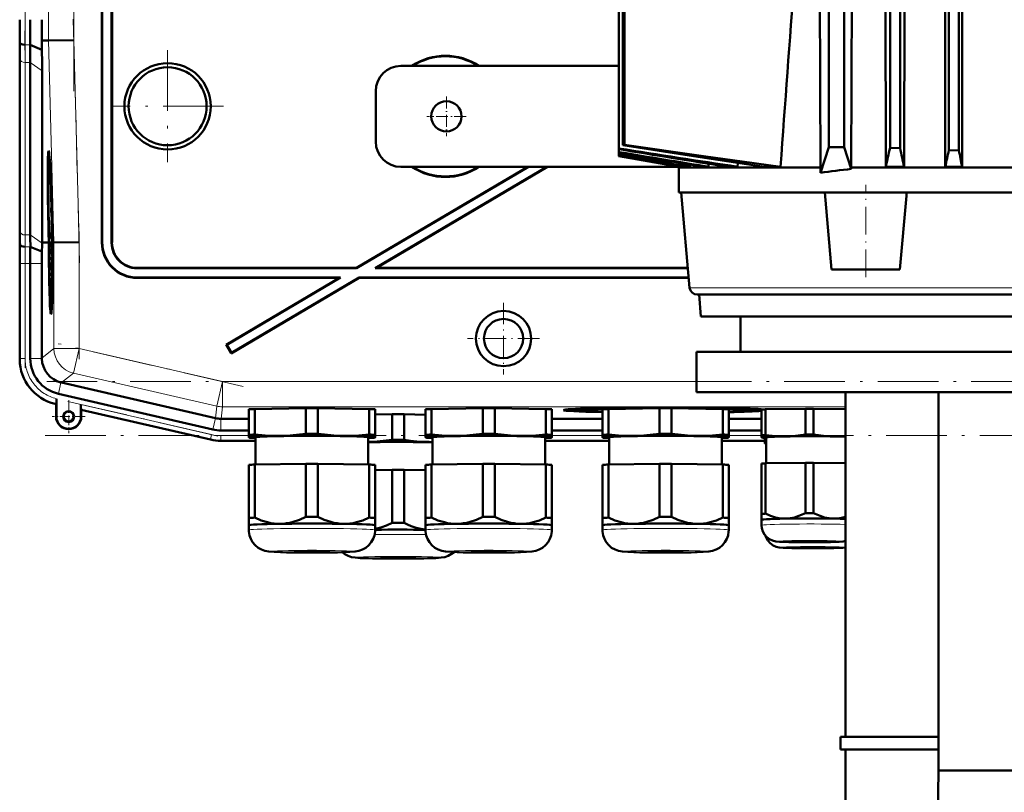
# Model space of a CAD drawing. Extents: x -1358 to 1757, y -1537 to 622.
# Tile 90 of 93: x 1187 to 1382, y 189 to 342. Entities that reach past the tile are written whole.
import ezdxf

# ---------------------------------------------------------------- set-up
doc = ezdxf.new("R2010")
doc.units = 0
doc.linetypes.add('DASHDOT', pattern=[18.5, 12, -3, 0.5, -3])

msp = doc.modelspace()

# ---------------------------------------------------------------- linework, layer by layer
at = {"color": 7, "lineweight": 50}
for p, q in [((1347.65, 549.97), (1347.65, 316.97)), ((1306.85, 548.06), (1306.85, 317.34)), ((1307.2, 548.06), (1307.2, 317.46)), ((1361.74, 548.88), (1361.74, 316.75)), ((1371.37, 548.96), (1371.37, 316.36)), ((1373.37, 548.97), (1373.37, 316.29)), ((1350.65, 545.6), (1350.65, 316.97)), ((1359.74, 545.01), (1359.74, 316.84)), ((1370.65, 536.64), (1370.65, 326.1)), ((1374.05, 536.64), (1374.05, 326.1)), ((1203.73, 298.07), (1203.73, 387.07)), ((1203.8, 298.14), (1203.8, 387.14)), ((1205.66, 387.14), (1205.66, 298)), ((1205.73, 387.07), (1205.73, 298.07)), ((1306.03, 352.47), (1306.03, 316.73)), ((1345.82, 350.47), (1345.96, 312.97)), ((1352.07, 312.97), (1352.2, 350.47)), ((1358.81, 350.47), (1358.89, 313.09)), ((1362.6, 350.47), (1362.53, 313.09)), ((1187.49, 337.64), (1187.45, 338.07)), ((1191.86, 336.27), (1189.51, 337.24)), ((1191.83, 338.07), (1193.17, 338.09)), ((1191.86, 336.27), (1191.83, 338.07)), ((1198.17, 338.15), (1193.17, 338.09)), ((1187.48, 301), (1187.48, 335.14)), ((1187.48, 301), (1187.48, 335.14)), ((1189.54, 299.58), (1189.54, 333.73)), ((1191.89, 298.07), (1191.89, 332.07)), ((1306.03, 333.07), (1262.93, 333.07)), ((1257.93, 318.07), (1257.93, 328.07)), ((1370.65, 326.1), (1370.67, 313.09)), ((1374.05, 326.1), (1374.02, 313.09)), ((1306.03, 316.73), (1306.03, 316.59)), ((1306.03, 316.59), (1306.03, 316.01)), ((1306.03, 316.01), (1306.03, 315.9)), ((1306.03, 315.9), (1306.03, 315.51)), ((1306.85, 317.34), (1307.2, 317.46)), ((1345.96, 311.89), (1347.65, 316.97)), ((1347.65, 316.97), (1350.65, 316.97)), ((1352.07, 312.67), (1350.65, 316.97)), ((1361.74, 316.75), (1359.74, 316.84)), ((1371.37, 316.36), (1373.37, 316.29)), ((1193.21, 314.43), (1193.41, 314.49)), ((1306.03, 315.51), (1306.03, 315.44)), ((1306.03, 315.44), (1306.03, 315.24)), ((1306.03, 315.44), (1319.45, 313.09)), ((1306.03, 315.24), (1318.26, 313.09)), ((1306.03, 315.24), (1306.03, 315.22)), ((1306.03, 315.22), (1306.04, 315.22)), ((1306.04, 315.22), (1306.03, 315.22)), ((1306.03, 315.22), (1306.03, 315.22)), ((1306.03, 315.22), (1306.03, 315.22)), ((1306.03, 315.22), (1306.03, 315.21)), ((1306.03, 315.21), (1318.04, 313.09)), ((1329.63, 313.85), (1329.58, 313.09)), ((1288.03, 313.07), (1254.12, 293.07)), ((1288.17, 313.07), (1254.14, 293)), ((1291.83, 313.07), (1257.8, 293)), ((1291.97, 313.07), (1258.06, 293.07)), ((1262.93, 313.07), (1317.93, 313.07)), ((1317.94, 313.11), (1317.93, 312.97)), ((1328.15, 312.97), (1317.93, 312.97)), ((1317.93, 307.97), (1317.93, 312.97)), ((1318.04, 313.09), (1318.26, 313.09)), ((1318.27, 313.3), (1318.26, 313.09)), ((1319.45, 313.09), (1320.13, 313.09)), ((1320.16, 313.5), (1320.13, 313.09)), ((1322.56, 313.09), (1323.81, 313.09)), ((1323.84, 313.68), (1323.81, 313.09)), ((1327.55, 313.09), (1328.16, 313.09)), ((1345.96, 312.97), (1328.15, 312.97)), ((1328.16, 313.09), (1329.58, 313.09)), ((1334.81, 313.09), (1338.08, 313.09)), ((1345.96, 311.89), (1345.96, 312.97)), ((1352.07, 312.97), (1450.79, 312.97)), ((1352.07, 312.67), (1352.07, 312.97)), ((1358.89, 313.09), (1362.53, 313.09)), ((1370.67, 313.09), (1374.02, 313.09)), ((1328.15, 307.97), (1317.93, 307.97)), ((1320.07, 289.14), (1318.42, 307.97)), ((1346.82, 307.97), (1328.15, 307.97)), ((1348.15, 292.77), (1346.82, 307.97)), ((1346.82, 307.97), (1363.01, 307.97)), ((1362.98, 307.34), (1363.03, 307.97)), ((1439.85, 307.97), (1363.01, 307.97)), ((1193.69, 306.98), (1193.7, 306.14)), ((1193.7, 306.14), (1193.73, 306.14)), ((1193.71, 306.19), (1193.72, 306.39)), ((1193.71, 306.19), (1193.73, 306.19)), ((1361.7, 292.77), (1362.98, 307.34)), ((1193.73, 304.49), (1193.76, 304.49)), ((1193.75, 303.77), (1193.73, 304.49)), ((1193.77, 305.02), (1193.76, 305.36)), ((1193.76, 304.53), (1193.77, 304.21)), ((1193.77, 305.16), (1193.77, 305.02)), ((1193.77, 304.21), (1193.78, 304.26)), ((1193.77, 304.21), (1193.81, 304.21)), ((1193.78, 304.33), (1193.81, 304.33)), ((1193.78, 304.26), (1193.78, 304.33)), ((1193.78, 304.26), (1193.81, 304.26)), ((1193.83, 303.04), (1193.74, 301.95)), ((1193.74, 301.54), (1193.83, 302.63)), ((1193.75, 303.77), (1193.8, 303.77)), ((1193.75, 303.27), (1193.75, 303.77)), ((1193.75, 303.27), (1193.83, 303.27)), ((1193.79, 303.82), (1193.8, 303.32)), ((1193.8, 303.32), (1193.83, 303.32)), ((1193.83, 303.04), (1193.83, 303.27)), ((1193.83, 303.04), (1193.84, 303.04)), ((1193.83, 302.63), (1193.83, 303.04)), ((1193.83, 302.63), (1193.85, 302.63)), ((1193.74, 301.95), (1193.74, 301.54)), ((1193.74, 301.54), (1193.89, 301.54)), ((1193.78, 301.3), (1193.89, 301.3)), ((1193.82, 300.17), (1193.84, 300.17)), ((1193.83, 301.3), (1193.83, 301.54)), ((1193.83, 301.1), (1193.84, 299.68)), ((1193.84, 301.1), (1193.83, 301.1)), ((1193.84, 301.1), (1193.9, 301.1)), ((1193.86, 299.27), (1193.84, 301.1)), ((1194, 300.57), (1193.96, 300.57)), ((1193.96, 300.57), (1194, 300.57)), ((1193.22, 298.09), (1193.17, 300.06)), ((1193.21, 300.06), (1193.27, 298.09)), ((1193.31, 298.09), (1193.26, 300.06)), ((1193.76, 300.03), (1193.81, 300.03)), ((1193.79, 299.32), (1193.76, 300.03)), ((1193.77, 298.28), (1193.79, 295.76)), ((1193.78, 298.28), (1193.77, 298.28)), ((1193.78, 298.28), (1193.97, 298.28)), ((1193.8, 296.4), (1193.78, 298.28)), ((1193.79, 299.32), (1193.81, 299.32)), ((1193.79, 298.83), (1193.79, 299.32)), ((1193.79, 298.83), (1193.96, 298.83)), ((1193.81, 299.37), (1193.81, 298.88)), ((1193.81, 298.88), (1193.86, 299.27)), ((1193.81, 298.88), (1193.96, 298.88)), ((1193.84, 299.68), (1193.82, 299.48)), ((1193.84, 298.23), (1193.97, 298.24)), ((1193.86, 299.27), (1193.95, 299.27)), ((1193.93, 300.06), (1193.97, 298.1)), ((1193.98, 299.55), (1194.03, 299.55)), ((1194.03, 299.55), (1193.98, 299.55)), ((1194.02, 298.1), (1193.98, 299.55)), ((1194.03, 299.55), (1194.06, 298.1)), ((1187.54, 297.64), (1187.5, 298.07)), ((1191.85, 296.29), (1189.56, 297.24)), ((1192.85, 298.08), (1191.89, 298.07)), ((1191.89, 297.93), (1191.89, 298.07)), ((1193.22, 298.08), (1192.85, 298.08)), ((1193.27, 298.09), (1193.31, 298.09)), ((1193.82, 296.7), (1193.87, 296.71)), ((1193.86, 296.31), (1193.86, 295.81)), ((1193.88, 297.05), (1193.97, 297.05)), ((1193.97, 298.1), (1194.02, 298.1)), ((1194.22, 298.1), (1194.06, 298.1)), ((1199.22, 298.17), (1194.22, 298.1)), ((1193.79, 295.76), (1193.96, 295.77)), ((1193.8, 295.82), (1193.86, 295.82)), ((1193.8, 295.22), (1193.8, 294.68)), ((1193.9, 295.22), (1193.8, 295.22)), ((1193.8, 294.68), (1193.89, 294.68)), ((1193.89, 294.68), (1193.81, 293.65)), ((1193.84, 293.56), (1193.9, 294.41)), ((1193.86, 295.81), (1193.96, 295.81)), ((1193.9, 295.22), (1193.95, 295.22)), ((1193.9, 294.41), (1193.9, 295.22)), ((1193.9, 294.41), (1193.94, 294.41)), ((1187.48, 274.93), (1187.48, 293.93)), ((1189.54, 275.13), (1189.54, 293.93)), ((1191.84, 275.22), (1191.84, 293.93)), ((1193.81, 293.65), (1193.81, 293.08)), ((1193.81, 293.08), (1193.91, 292.09)), ((1193.83, 293.37), (1193.84, 293.56)), ((1193.83, 293.37), (1193.93, 293.37)), ((1193.84, 293.2), (1193.83, 293.37)), ((1193.91, 292.44), (1193.84, 293.2)), ((1254.14, 293), (1210.66, 293)), ((1254.12, 293.07), (1210.73, 293.07)), ((1254.14, 293), (1254.12, 293.07)), ((1257.8, 293), (1258.06, 293.07)), ((1319.73, 293), (1257.8, 293)), ((1319.73, 293.07), (1258.06, 293.07)), ((1361.7, 292.77), (1348.15, 292.77)), ((1193.82, 292.06), (1193.83, 291.52)), ((1193.91, 292.06), (1193.82, 292.06)), ((1193.83, 291.52), (1193.89, 291.52)), ((1210.72, 291.07), (1250.73, 291.07)), ((1210.79, 291.14), (1250.98, 291.14)), ((1250.73, 291.07), (1228.33, 277.86)), ((1250.98, 291.14), (1228.43, 277.84)), ((1254.66, 291.07), (1229.35, 276.14)), ((1254.65, 291.14), (1229.37, 276.24)), ((1250.73, 291.07), (1250.98, 291.14)), ((1254.65, 291.14), (1319.9, 291.14)), ((1254.66, 291.07), (1254.65, 291.14)), ((1254.66, 291.07), (1319.9, 291.07)), ((1321.68, 287.77), (1321.57, 287.77)), ((1321.68, 287.77), (1481.29, 287.77)), ((1322.3, 283.47), (1321.93, 287.77)), ((1193.64, 285.64), (1193.83, 285.59)), ((1331.99, 283.47), (1322.3, 283.47)), ((1330.14, 283.47), (1472.74, 283.47)), ((1330.14, 276.47), (1330.14, 283.47)), ((1480.55, 283.47), (1331.99, 283.47)), ((1228.43, 277.84), (1228.33, 277.86)), ((1228.33, 277.86), (1229.35, 276.14)), ((1228.43, 277.84), (1229.37, 276.24)), ((1191.84, 275.22), (1191.84, 275.13)), ((1229.37, 276.24), (1229.35, 276.14)), ((1321.44, 276.47), (1481.44, 276.47)), ((1321.44, 268.47), (1321.44, 276.47)), ((1195.63, 270.37), (1195.71, 270.35)), ((1195.71, 270.35), (1226.19, 263.31)), ((1194.72, 267.16), (1194.71, 266.78)), ((1194.72, 263.62), (1194.72, 267.16)), ((1225.68, 261.07), (1195.11, 268.12)), ((1321.44, 268.47), (1481.44, 268.47)), ((1350.93, 200.22), (1350.93, 268.47)), ((1369.36, 193.57), (1369.36, 268.47)), ((1194.65, 266.12), (1194.45, 266.16)), ((1194.68, 266.14), (1194.65, 266.12)), ((1194.65, 263.62), (1194.65, 266.12)), ((1194.71, 266.78), (1194.71, 266.46)), ((1199.58, 266.04), (1199.58, 263.62)), ((1234, 265.11), (1244.12, 265.27)), ((1234, 260.06), (1234, 265.11)), ((1244.12, 260.22), (1244.12, 265.27)), ((1246.5, 265.27), (1256.62, 265.11)), ((1246.5, 260.22), (1246.5, 265.27)), ((1256.62, 260.06), (1256.62, 265.11)), ((1269, 265.11), (1279.12, 265.27)), ((1269, 260.06), (1269, 265.11)), ((1279.12, 260.22), (1279.12, 265.27)), ((1281.5, 265.27), (1291.62, 265.11)), ((1281.5, 260.22), (1281.5, 265.27)), ((1291.62, 260.06), (1291.62, 265.11)), ((1297.19, 264.9), (1297.13, 265.14)), ((1304, 265.11), (1314.12, 265.27)), ((1304, 260.06), (1304, 265.11)), ((1306.12, 265.15), (1306.12, 265.26)), ((1314.12, 260.22), (1314.12, 265.27)), ((1314.81, 265.38), (1314.81, 265.43)), ((1314.81, 265.43), (1314.81, 265.38)), ((1315.81, 265.43), (1315.81, 265.38)), ((1315.81, 265.38), (1315.81, 265.43)), ((1316.5, 265.27), (1326.62, 265.11)), ((1316.5, 260.22), (1316.5, 265.27)), ((1324.5, 265.26), (1324.5, 265.15)), ((1326.62, 260.06), (1326.62, 265.11)), ((1333.43, 264.9), (1333.49, 265.14)), ((1335.09, 265.06), (1343.03, 265.18)), ((1343.03, 260.07), (1343.03, 265.18)), ((1344.59, 265.18), (1350.93, 265.09)), ((1344.59, 260.07), (1344.59, 265.18)), ((1199.65, 264.96), (1199.61, 265.01)), ((1225.22, 259.06), (1199.65, 264.96)), ((1199.65, 264.96), (1199.65, 263.62)), ((1227.3, 263.18), (1227.31, 263.18)), ((1227.31, 263.18), (1232.81, 263.18)), ((1232.81, 260.01), (1232.81, 265.06)), ((1257.81, 260.01), (1257.81, 265.06)), ((1257.81, 264.02), (1261.17, 264.07)), ((1261.17, 259.02), (1261.17, 264.07)), ((1263.54, 264.07), (1267.81, 264)), ((1263.54, 259.02), (1263.54, 264.07)), ((1267.81, 260.01), (1267.81, 265.06)), ((1292.81, 260.01), (1292.81, 265.06)), ((1292.81, 263.18), (1302.81, 263.18)), ((1302.81, 260.01), (1302.81, 265.06)), ((1327.81, 260.01), (1327.81, 265.06)), ((1327.81, 263.18), (1334.31, 263.18)), ((1334.31, 259.91), (1334.31, 265.03)), ((1335.09, 259.95), (1335.09, 265.06)), ((1227.3, 260.88), (1232.81, 260.88)), ((1232.81, 260.01), (1232.81, 259.51)), ((1232.81, 259.51), (1232.81, 259.49)), ((1232.87, 259.48), (1232.81, 259.49)), ((1234.16, 254.12), (1234.16, 259.51)), ((1256.46, 259.51), (1256.46, 254.12)), ((1257.75, 259.48), (1257.81, 259.49)), ((1257.81, 259.51), (1257.81, 260.01)), ((1257.81, 259.49), (1257.81, 259.51)), ((1267.81, 260.01), (1267.81, 259.51)), ((1267.81, 259.51), (1267.81, 259.49)), ((1267.87, 259.48), (1267.81, 259.49)), ((1269.16, 254.12), (1269.16, 259.51)), ((1291.46, 259.51), (1291.46, 254.12)), ((1292.75, 259.48), (1292.81, 259.49)), ((1292.81, 260.88), (1302.81, 260.88)), ((1292.81, 259.51), (1292.81, 260.01)), ((1292.81, 259.49), (1292.81, 259.51)), ((1302.81, 260.01), (1302.81, 259.51)), ((1302.81, 259.51), (1302.81, 259.49)), ((1302.87, 259.48), (1302.81, 259.49)), ((1304.16, 254.12), (1304.16, 259.51)), ((1326.46, 259.51), (1326.46, 254.12)), ((1327.75, 259.48), (1327.81, 259.49)), ((1327.81, 260.88), (1334.31, 260.88)), ((1327.81, 259.51), (1327.81, 260.01)), ((1327.81, 259.49), (1327.81, 259.51)), ((1334.31, 259.91), (1334.31, 259.51)), ((1334.31, 259.51), (1334.31, 259.5)), ((1334.36, 259.48), (1334.31, 259.5)), ((1334.98, 258.71), (1334.98, 259.42)), ((1335.21, 259.51), (1335.21, 254.37)), ((1234.16, 258.82), (1227.3, 258.82)), ((1227.3, 258.82), (1234.16, 258.82)), ((1291.46, 258.82), (1304.16, 258.82)), ((1291.46, 258.82), (1304.16, 258.82)), ((1326.46, 258.82), (1334.98, 258.82)), ((1326.46, 258.82), (1334.98, 258.82)), ((1334.98, 258.71), (1334.98, 258.31)), ((1334.98, 258.31), (1334.98, 258.3)), ((1335.03, 258.28), (1334.98, 258.3)), ((1232.81, 254.06), (1232.81, 243.56)), ((1234, 254.12), (1244.12, 254.27)), ((1234, 254.12), (1234, 243.61)), ((1244.12, 254.27), (1244.12, 243.77)), ((1246.5, 254.27), (1256.62, 254.12)), ((1246.5, 254.27), (1246.5, 243.77)), ((1256.62, 254.12), (1256.62, 243.61)), ((1257.81, 254.06), (1257.81, 243.56)), ((1267.81, 254.06), (1267.81, 243.56)), ((1269, 254.12), (1279.12, 254.27)), ((1269, 254.12), (1269, 243.61)), ((1279.12, 254.27), (1279.12, 243.77)), ((1281.5, 254.27), (1291.62, 254.12)), ((1281.5, 254.27), (1281.5, 243.77)), ((1291.62, 254.12), (1291.62, 243.61)), ((1292.81, 254.06), (1292.81, 243.56)), ((1302.81, 254.06), (1302.81, 243.56)), ((1304, 254.12), (1314.12, 254.27)), ((1304, 254.12), (1304, 243.61)), ((1314.12, 254.27), (1314.12, 243.77)), ((1316.5, 254.27), (1326.62, 254.12)), ((1316.5, 254.27), (1316.5, 243.77)), ((1326.62, 254.12), (1326.62, 243.61)), ((1327.81, 254.06), (1327.81, 243.56)), ((1334.31, 254.33), (1334.31, 244.37)), ((1335.09, 254.37), (1343.03, 254.49)), ((1335.09, 254.37), (1335.09, 244.41)), ((1343.03, 254.49), (1343.03, 244.53)), ((1344.59, 254.49), (1350.93, 254.39)), ((1344.59, 254.49), (1344.59, 244.53)), ((1257.81, 253.02), (1261.17, 253.07)), ((1261.17, 253.07), (1261.17, 242.57)), ((1263.54, 253.07), (1267.81, 253.01)), ((1263.54, 253.07), (1263.54, 242.57)), ((1334.31, 244.37), (1334.31, 243.2)), ((1232.81, 243.56), (1232.81, 242.11)), ((1232.81, 241.15), (1232.81, 242.11)), ((1257.81, 242.11), (1257.81, 243.56)), ((1257.81, 242.11), (1257.81, 241.15)), ((1257.81, 242.1), (1257.81, 242.11)), ((1257.81, 242.1), (1257.81, 242.1)), ((1267.81, 243.56), (1267.81, 242.11)), ((1267.81, 241.15), (1267.81, 242.11)), ((1292.81, 242.11), (1292.81, 243.56)), ((1292.81, 242.11), (1292.81, 241.15)), ((1292.81, 242.1), (1292.81, 242.11)), ((1292.81, 242.1), (1292.81, 242.1)), ((1302.81, 243.56), (1302.81, 242.11)), ((1302.81, 241.15), (1302.81, 242.11)), ((1327.81, 242.11), (1327.81, 243.56)), ((1327.81, 242.11), (1327.81, 241.15)), ((1327.81, 242.1), (1327.81, 242.11)), ((1327.81, 242.1), (1327.81, 242.1)), ((1334.31, 243.2), (1334.31, 242.11)), ((1349.93, 200.22), (1369.36, 200.22)), ((1349.93, 197.72), (1349.93, 200.22)), ((1369.36, 197.72), (1349.93, 197.72)), ((1350.93, 166.68), (1350.93, 197.72)), ((1368.68, 152.13), (1369.36, 193.57)), ((1433.49, 193.57), (1369.36, 193.57))]:
    msp.add_line(p, q, dxfattribs=at)
at = {"color": 7, "linetype": 'DASHDOT', "lineweight": 18}
for p, q in [((1198.17, 448.05), (1198.17, 328.09)), ((1188.51, 333.04), (1188.51, 443.1)), ((1198.06, 342.3), (1199.32, 294.08)), ((1216.73, 336.17), (1216.73, 313.97)), ((1227.83, 325.07), (1205.63, 325.07)), ((1199.22, 300.27), (1199.22, 275)), ((1188.51, 273.25), (1188.51, 295.81)), ((1231.7, 269.61), (1195.1, 278.06)), ((1609.82, 270.56), (1192.83, 270.56)), ((1196.97, 266.64), (1228.27, 259.41)), ((1192.49, 259.86), (1610.17, 259.86))]:
    msp.add_line(p, q, dxfattribs=at)
at = {"color": 7, "lineweight": 18}
for p, q in [((1193.17, 438.05), (1193.17, 338.09)), ((1198.17, 338.15), (1198.17, 437.99)), ((1189.51, 337.24), (1188.49, 337.24)), ((1193.17, 338.09), (1194.22, 298.1)), ((1199.22, 298.17), (1198.17, 338.15)), ((1187.51, 334.41), (1187.51, 300.27)), ((1189.54, 333.73), (1188.51, 333.73)), ((1188.51, 299.58), (1188.51, 333.73)), ((1191.89, 332.07), (1189.54, 333.73)), ((1189.54, 299.58), (1188.51, 299.58)), ((1191.89, 297.93), (1189.54, 299.58)), ((1187.5, 298.07), (1187.45, 298.07)), ((1189.56, 297.24), (1188.53, 297.24)), ((1194.22, 298.1), (1194.22, 277.11)), ((1199.22, 277.11), (1199.22, 298.17)), ((1203.73, 298.07), (1203.8, 298.14)), ((1205.73, 298.07), (1205.66, 298)), ((1187.51, 293.93), (1187.48, 293.93)), ((1188.51, 293.93), (1187.51, 293.93)), ((1187.51, 275.13), (1187.51, 293.93)), ((1188.51, 293.93), (1189.54, 293.93)), ((1188.51, 275.13), (1188.51, 293.93)), ((1191.84, 293.93), (1189.54, 293.93)), ((1210.66, 293), (1210.73, 293.07)), ((1210.72, 291.07), (1210.79, 291.14)), ((1320.19, 289.14), (1320.07, 289.14)), ((1330.03, 289.14), (1320.19, 289.14)), ((1482.79, 289.14), (1330.03, 289.14)), ((1194.22, 277.11), (1191.84, 275.22)), ((1194.22, 277.11), (1199.22, 277.11)), ((1199.22, 277.11), (1198.09, 272.24)), ((1227.58, 270.56), (1199.22, 277.11)), ((1187.51, 275.13), (1187.48, 275.13)), ((1187.51, 275.13), (1188.51, 275.13)), ((1191.84, 275.13), (1189.54, 275.13)), ((1195.71, 270.35), (1198.09, 272.24)), ((1226.46, 265.69), (1198.09, 272.24)), ((1195.63, 270.37), (1195.11, 268.12)), ((1227.58, 270.56), (1226.46, 265.69)), ((1227.58, 270.56), (1227.58, 265.56)), ((1227.58, 270.56), (1321.44, 270.56)), ((1194.65, 266.15), (1194.65, 266.12)), ((1194.68, 266.14), (1194.65, 266.15)), ((1225.45, 260.07), (1199.58, 266.04)), ((1226.46, 265.69), (1226.19, 263.31)), ((1227.31, 263.18), (1227.58, 265.56)), ((1350.93, 265.56), (1227.58, 265.56)), ((1194.72, 263.62), (1194.65, 263.62)), ((1199.58, 263.62), (1199.65, 263.62)), ((1199.61, 265.01), (1225.23, 259.09)), ((1226.2, 263.31), (1225.68, 261.07)), ((1227.3, 263.18), (1227.3, 260.88)), ((1225.23, 259.09), (1225.45, 260.07)), ((1227.3, 259.86), (1232.81, 259.86)), ((1227.3, 258.86), (1227.3, 259.86)), ((1292.81, 259.86), (1302.81, 259.86)), ((1327.81, 259.86), (1334.31, 259.86)), ((1225.23, 259.09), (1225.22, 259.06)), ((1227.3, 258.86), (1234.16, 258.86)), ((1227.3, 258.86), (1227.3, 258.82)), ((1291.46, 258.86), (1304.16, 258.86)), ((1326.46, 258.86), (1334.98, 258.86))]:
    msp.add_line(p, q, dxfattribs=at)
at = {"color": 7, "linetype": 'DASHDOT', "lineweight": 18, "ltscale": 0.195001}
for p, q in [((1271.93, 326.97), (1271.93, 319.17)), ((1275.83, 323.07), (1268.03, 323.07))]:
    msp.add_line(p, q, dxfattribs=at)
at = {"color": 7, "linetype": 'DASHDOT', "lineweight": 18, "ltscale": 0.456}
msp.add_line((1354.93, 291.25), (1354.93, 309.49), dxfattribs=at)
at = {"color": 7, "linetype": 'DASHDOT', "lineweight": 18, "ltscale": 0.355368}
msp.add_line((1283.24, 286.18), (1283.24, 271.96), dxfattribs=at)
at = {"color": 7, "linetype": 'DASHDOT', "lineweight": 18, "ltscale": 0.355365}
msp.add_line((1290.35, 279.07), (1276.13, 279.07), dxfattribs=at)
at = {"color": 7, "linetype": 'DASHDOT', "lineweight": 18, "ltscale": 0.1625}
for p, q in [((1197.15, 266.87), (1197.15, 260.37)), ((1200.4, 263.62), (1193.9, 263.62))]:
    msp.add_line(p, q, dxfattribs=at)
at = {"color": 7, "lineweight": 50}
for points in [[(1306.85, 317.34), (1320.87, 315.17), (1334.81, 313.09)], [(1307.2, 317.46), (1322.79, 315.18), (1330.46, 314.11), (1338.08, 313.09)], [(1193.73, 305.74), (1193.73, 305.69), (1193.72, 305.53), (1193.71, 304.47)], [(1193.71, 304.47), (1193.74, 303.42), (1193.75, 303.27)], [(1193.75, 305.63), (1193.74, 305.72), (1193.73, 305.74)], [(1193.73, 304.49), (1193.73, 305.18), (1193.73, 305.23), (1193.74, 305.25)], [(1193.74, 305.25), (1193.74, 305.23), (1193.76, 305), (1193.76, 304.53)], [(1193.78, 301.3), (1193.76, 301.18), (1193.76, 301)], [(1193.76, 300.03), (1193.77, 300.69), (1193.78, 300.8)], [(1193.82, 300.17), (1193.79, 301.2), (1193.78, 301.27), (1193.78, 301.3)], [(1193.78, 300.8), (1193.79, 300.7), (1193.81, 300.03)], [(1193.75, 300.02), (1193.78, 298.97), (1193.79, 298.83)], [(1193.84, 298.23), (1193.83, 298.06), (1193.81, 297.17)], [(1193.88, 297.05), (1193.86, 298.02), (1193.85, 298.19), (1193.84, 298.23)], [(1193.82, 296.7), (1193.84, 297.66), (1193.84, 297.72), (1193.85, 297.74)], [(1193.85, 297.74), (1193.86, 297.62), (1193.87, 297.04)], [(1193.86, 295.81), (1193.88, 296.32), (1193.88, 297.05)], [(1193.87, 297.04), (1193.87, 296.37), (1193.86, 296.32), (1193.86, 296.31)], [(1194.71, 266.46), (1194.69, 266.16), (1194.68, 266.15), (1194.68, 266.14)], [(1239.06, 259.79), (1237.88, 259.79), (1236.7, 259.83), (1235.36, 259.93), (1234, 260.06)], [(1244.12, 260.22), (1242.84, 260.05), (1241.58, 259.92), (1240.32, 259.83), (1239.06, 259.79)], [(1251.56, 259.79), (1250.3, 259.83), (1249.05, 259.92), (1247.78, 260.05), (1246.5, 260.22)], [(1256.62, 260.06), (1255.26, 259.93), (1253.92, 259.83), (1252.74, 259.79), (1251.56, 259.79)], [(1274.06, 259.79), (1272.88, 259.79), (1271.7, 259.83), (1270.36, 259.93), (1269, 260.06)], [(1279.12, 260.22), (1277.84, 260.05), (1276.58, 259.92), (1275.32, 259.83), (1274.06, 259.79)], [(1286.56, 259.79), (1285.3, 259.83), (1284.05, 259.92), (1282.78, 260.05), (1281.5, 260.22)], [(1291.62, 260.06), (1290.26, 259.93), (1288.92, 259.83), (1287.74, 259.79), (1286.56, 259.79)], [(1309.06, 259.79), (1307.88, 259.79), (1306.7, 259.83), (1305.36, 259.93), (1304, 260.06)], [(1314.12, 260.22), (1312.84, 260.05), (1311.58, 259.92), (1310.32, 259.83), (1309.06, 259.79)], [(1321.56, 259.79), (1320.3, 259.83), (1319.05, 259.92), (1317.78, 260.05), (1316.5, 260.22)], [(1326.62, 260.06), (1325.26, 259.93), (1323.92, 259.83), (1322.74, 259.79), (1321.56, 259.79)], [(1339.06, 259.72), (1337.09, 259.77), (1335.09, 259.95)], [(1343.03, 260.07), (1341.03, 259.83), (1339.06, 259.72)], [(1348.56, 259.72), (1346.59, 259.83), (1344.59, 260.07)], [(1268.61, 258.59), (1267.35, 258.63), (1266.09, 258.72), (1264.83, 258.85), (1263.54, 259.02)], [(1244.12, 243.77), (1242.87, 243.2), (1241.61, 242.77), (1240.96, 242.61), (1240.3, 242.49), (1239.68, 242.42), (1239.06, 242.39)], [(1251.56, 242.39), (1250.94, 242.42), (1250.32, 242.49), (1249.67, 242.61), (1249.02, 242.77), (1247.76, 243.2), (1246.5, 243.77)], [(1279.12, 243.77), (1277.87, 243.2), (1276.61, 242.77), (1275.96, 242.61), (1275.3, 242.49), (1274.68, 242.42), (1274.06, 242.39)], [(1286.56, 242.39), (1285.94, 242.42), (1285.32, 242.49), (1284.67, 242.61), (1284.02, 242.77), (1282.76, 243.2), (1281.5, 243.77)], [(1314.12, 243.77), (1312.87, 243.2), (1311.61, 242.77), (1310.96, 242.61), (1310.3, 242.49), (1309.68, 242.42), (1309.06, 242.39)], [(1321.56, 242.39), (1320.94, 242.42), (1320.32, 242.49), (1319.67, 242.61), (1319.02, 242.77), (1317.76, 243.2), (1316.5, 243.77)], [(1339.06, 243.42), (1338.06, 243.47), (1337.06, 243.66), (1336.08, 243.98), (1335.09, 244.41)], [(1343.03, 244.53), (1342.38, 244.21), (1341.72, 243.94), (1340.84, 243.66), (1339.95, 243.49), (1339.06, 243.42)], [(1348.56, 243.42), (1347.67, 243.49), (1346.78, 243.66), (1345.9, 243.94), (1345.25, 244.21), (1344.59, 244.53)], [(1350.93, 243.77), (1350.14, 243.57), (1349.36, 243.45), (1348.56, 243.42)], [(1239.06, 242.39), (1238.44, 242.4), (1237.81, 242.45), (1237.16, 242.55), (1236.52, 242.69), (1235.26, 243.08), (1234, 243.61)], [(1256.62, 243.61), (1255.37, 243.08), (1254.11, 242.69), (1253.46, 242.55), (1252.81, 242.45), (1252.19, 242.4), (1251.56, 242.39)], [(1261.17, 242.57), (1260.05, 242.05), (1258.93, 241.65), (1257.81, 241.37)], [(1267.81, 241.24), (1266.86, 241.38), (1265.91, 241.61), (1264.96, 241.93), (1264.25, 242.23), (1263.54, 242.57)], [(1274.06, 242.39), (1273.44, 242.4), (1272.81, 242.45), (1272.16, 242.55), (1271.52, 242.69), (1270.26, 243.08), (1269, 243.61)], [(1291.62, 243.61), (1290.37, 243.08), (1289.11, 242.69), (1288.46, 242.55), (1287.81, 242.45), (1287.19, 242.4), (1286.56, 242.39)], [(1309.06, 242.39), (1308.44, 242.4), (1307.81, 242.45), (1307.16, 242.55), (1306.52, 242.69), (1305.26, 243.08), (1304, 243.61)], [(1326.62, 243.61), (1325.37, 243.08), (1324.11, 242.69), (1323.46, 242.55), (1322.81, 242.45), (1322.19, 242.4), (1321.56, 242.39)], [(1343.81, 238.75), (1339.68, 238.79), (1337.89, 238.85), (1337.12, 238.92), (1336.51, 239.07), (1335.89, 239.35), (1335.33, 239.77), (1334.88, 240.29), (1334.55, 240.89), (1334.36, 241.55), (1334.31, 242.11)], [(1245.31, 236.7), (1240.24, 236.74), (1237.84, 236.82), (1236.76, 236.9), (1236, 237.04), (1235.31, 237.28), (1234.64, 237.66), (1234.06, 238.15), (1233.57, 238.73), (1233.19, 239.39), (1232.94, 240.1), (1232.82, 240.85), (1232.81, 241.15)], [(1245.31, 236.7), (1250.39, 236.74), (1252.78, 236.82), (1253.86, 236.9), (1254.62, 237.04), (1255.32, 237.28), (1255.98, 237.66), (1256.56, 238.15), (1257.05, 238.73), (1257.43, 239.39), (1257.68, 240.1), (1257.8, 240.85), (1257.81, 241.15)], [(1280.31, 236.7), (1275.24, 236.74), (1272.84, 236.82), (1271.76, 236.9), (1271, 237.04), (1270.31, 237.28), (1269.64, 237.66), (1269.06, 238.15), (1268.57, 238.73), (1268.19, 239.39), (1267.94, 240.1), (1267.82, 240.85), (1267.81, 241.15)], [(1280.31, 236.7), (1285.39, 236.74), (1287.78, 236.82), (1288.86, 236.9), (1289.62, 237.04), (1290.32, 237.28), (1290.98, 237.66), (1291.56, 238.15), (1292.05, 238.73), (1292.43, 239.39), (1292.68, 240.1), (1292.8, 240.85), (1292.81, 241.15)], [(1315.31, 236.7), (1310.24, 236.74), (1307.84, 236.82), (1306.76, 236.9), (1306, 237.04), (1305.31, 237.28), (1304.64, 237.66), (1304.06, 238.15), (1303.57, 238.73), (1303.19, 239.39), (1302.94, 240.1), (1302.82, 240.85), (1302.81, 241.15)], [(1315.31, 236.7), (1320.39, 236.74), (1322.78, 236.82), (1323.86, 236.9), (1324.62, 237.04), (1325.32, 237.28), (1325.98, 237.66), (1326.56, 238.15), (1327.05, 238.73), (1327.43, 239.39), (1327.68, 240.1), (1327.8, 240.85), (1327.81, 241.15)], [(1344.48, 237.55), (1340.33, 237.59), (1338.59, 237.65), (1337.81, 237.72), (1337.23, 237.85), (1336.59, 238.13), (1336.03, 238.54), (1335.57, 239.06), (1335.23, 239.66), (1335.12, 239.99)], [(1343.81, 238.75), (1347.95, 238.79), (1349.69, 238.85), (1350.47, 238.92), (1350.93, 239.01)], [(1262.36, 235.5), (1257.27, 235.54), (1254.88, 235.62), (1253.87, 235.69), (1253.13, 235.82), (1252.45, 236.04), (1251.79, 236.4), (1251.3, 236.76)], [(1262.36, 235.5), (1267.45, 235.54), (1269.85, 235.62), (1270.86, 235.69), (1271.61, 235.82), (1272.29, 236.05), (1272.96, 236.42), (1273.45, 236.79)], [(1344.48, 237.55), (1348.64, 237.59), (1350.38, 237.65), (1350.93, 237.69)]]:
    msp.add_lwpolyline(points, dxfattribs=at)
for centre, radius in [((1216.73, 325.07), 8.54), ((1216.73, 325.07), 7.72), ((1271.93, 323.07), 3), ((1283.24, 279.07), 5.47), ((1283.24, 279.07), 3.88), ((1197.15, 263.62), 1.07), ((1197.15, 263.62), 1)]:
    msp.add_circle(centre, radius, dxfattribs=at)
for centre, radius, start, end in [((25251.1, -1419.37), 23975.7, 175.766681, 175.856239), ((840.4, 342.12), 347.08, 359.3309, 0.0147), ((769.47, 342.11), 420.07, 359.3362, 0.0142), ((665.93, 342.17), 525.91, 359.5531, 0.0043), ((980.12, 334.89), 207.36, 0.0695, 0.8788), ((939.03, 333.43), 250.51, 0.0685, 0.8723), ((890.5, 331.71), 301.39, 0.0679, 0.8668), ((1271.73, 323.07), 12, 56.4427, 123.5573), ((1271.73, 323.07), 11.9, 57.2111, 122.7889), ((1262.93, 328.07), 5, 90, 180), ((1262.93, 318.07), 5, 180, 270), ((1675.27, 2628.74), 2341.31, 260.92611, 261.50933), ((1890.43, 3846.85), 3578.31, 260.60052, 260.94966), ((1966.68, 4283.74), 4022.36, 260.54664, 260.80326), ((2548.52, 7580.22), 7369.81, 260.293998, 260.424366), ((1106.83, 371.98), 258.85, 346.8507, 347.701), ((1810.12, 411.16), 458.21, 191.8912, 192.3585), ((841.74, 427.11), 541.09, 347.8351, 348.1887), ((2444.07, 534.54), 1092.72, 191.52108, 191.69231), ((1193.27, 314.37), 0.0805, 131.3824, 175.1607), ((2840.15, 9235.88), 9051.33, 260.241781, 260.33237), ((1271.73, 323.07), 12, 236.4427, 303.5573), ((1271.73, 323.07), 11.9, 237.2111, 302.7889), ((1381.25, 60.2), 254.15, 96.5938, 97.9814), ((1193.58, 306.18), 0.129, 340.7839, 4.1342), ((1220.76, 304.61), 26.99, 179.3878, 180.6002), ((1190.93, 304.05), 2.88, 355.3642, 0.8659), ((1188.86, 303.71), 4.95, 355.5549, 0.5649), ((980.26, 301.25), 207.22, 359.1215, 359.9313), ((1400.13, 301.25), 212.65, 180.0672, 180.8563), ((1224.32, 300.42), 30.57, 178.907, 180.7397), ((1160.45, 299.86), 33.37, 359.353, 0.5324), ((1358.84, 299.78), 169.29, 180.0674, 180.8603), ((1175.85, 299.77), 17.96, 358.714, 0.8172), ((839.89, 294.02), 347.59, 359.9857, 0.6685), ((1544.81, 294.01), 357.33, 179.3489, 180.0131), ((1473.94, 293.99), 284.4, 179.3457, 180.0134), ((1392.23, 293.98), 200.39, 179.3393, 180.0144), ((1306.66, 294.94), 114.81, 178.509, 179.3265), ((1135.54, 297.66), 58.27, 358.7578, 359.5115), ((1171.88, 296.74), 21.94, 357.5981, 359.9187), ((1210.72, 298.06), 6.99, 179.9842, 270.0158), ((1210.79, 298.13), 6.99, 179.9842, 270.0158), ((1210.65, 298), 5, 179.9843, 270.0157), ((1210.72, 298.07), 5, 179.9843, 270.0157), ((1193.67, 295.81), 0.129, 340.7839, 4.1342), ((1321.57, 289.27), 1.5, 185, 270), ((1196.47, 274.92), 8.99, 179.9916, 257.0084), ((1196.73, 275.13), 7.18, 179.9917, 257.0084), ((1196.84, 275.22), 5, 181.055, 255.9535), ((1197.15, 263.62), 2.5, 180, 360), ((1197.15, 263.62), 2.43, 180, 360), ((1227.3, 268.07), 7.19, 257.0007, 269.9996), ((1348.96, 287.33), 27.61, 269.1804, 274.0976), ((1227.3, 268.07), 9.25, 257.0008, 269.9996), ((1227.3, 268.07), 9.25, 257.0007, 269.9996), ((1255.35, 297.71), 39.13, 271.6211, 278.5521), ((1269.14, 293.62), 35.03, 269.1343, 270.0373)]:
    msp.add_arc(centre, radius, start, end, dxfattribs=at)
at = {"color": 7, "lineweight": 18}
for centre, radius, start, end in [((803.91, 342.11), 383.61, 359.3319, 0.0146), ((769.71, 342.11), 418.8, 359.3343, 0.0144), ((958.42, 334.13), 229.1, 0.0694, 0.8776), ((938.6, 333.43), 249.92, 0.0689, 0.8746), ((1378.43, 300.49), 190.91, 180.0672, 180.8551), ((1358.5, 299.78), 169.99, 180.0672, 180.857), ((1508.34, 294), 320.83, 179.3498, 180.013), ((1474.14, 293.99), 285.63, 179.3484, 180.0131), ((1196.73, 275.13), 9.21, 179.995, 257.0049), ((1196.69, 275.12), 8.17, 179.9533, 198.521), ((1196.66, 275.09), 8.13, 198.374, 217.9741), ((1196.68, 275.08), 8.15, 217.7959, 237.3863), ((1196.71, 275.1), 8.18, 237.2765, 255.8645), ((1227.58, 270.56), 5, 257, 270), ((1227.3, 268.05), 8.2, 256.9878, 270.0122), ((1227.3, 268.07), 9.21, 257.0008, 269.9996)]:
    msp.add_arc(centre, radius, start, end, dxfattribs=at)
at = {"color": 7, "lineweight": 50}
for centre, major_axis, ratio, start_param, end_param in [((1188.49, 337.66), (1, 0), 0.414255, 3.173659, 4.709544), ((1193.59, 300.08), (-0.42, 16.16), 0.026173, 6.280576, 7.855052), ((1193.59, 300.08), (-0.42, 16.16), 0.026173, 4.741634, 6.280576), ((1193.59, 299.99), (0.38, -14.44), 0.026173, 3.226889, 4.707021), ((1193.59, 299.99), (0.38, -14.44), 0.026173, 1.609988, 3.148207), ((1193.59, 300.08), (-0.33, 12.78), 0.026173, 6.282843, 7.855052), ((1193.59, 300.08), (-0.33, 12.78), 0.026173, 4.710405, 6.280451), ((1194.11, 300.06), (0.09, -10.11), 0.026177, 4.834336, 4.888689), ((1188.53, 297.66), (1, 0), 0.414215, 3.173659, 4.709549), ((1193.63, 300.06), (0.14, -16.16), 0.026177, 4.834429, 4.834737), ((1193.64, 300.05), (0, -16.16), 0.026176, 4.834208, 6.285691), ((1193.64, 300.09), (0, 14.46), 0.026176, 1.709834, 3.133726), ((1193.64, 300.05), (0, -12.78), 0.026176, 4.866384, 6.285706), ((1193.64, 300.05), (0, -12.78), 0.026176, 0.00252, 1.417487), ((1193.64, 300.09), (0, 14.46), 0.026176, 3.133726, 4.574036), ((1193.64, 300.05), (0, -16.16), 0.026176, 0.002506, 1.449971), ((1194.11, 300.06), (0.09, -10.11), 0.026177, 5.150868, 5.21111), ((1199.61, 266.03), (0, -1.03), 0.034024, 4.704525, 6.240414), ((1245.31, 264.91), (13.8, 0), 0.026177, 2.531934, 2.704054), ((1245.31, 264.91), (13.8, 0), 0.026177, 1.484737, 1.656856), ((1245.31, 264.91), (13.8, 0), 0.026177, 0.437539, 0.609658), ((1280.31, 264.91), (13.8, 0), 0.026177, 2.531934, 2.704054), ((1280.31, 264.91), (13.8, 0), 0.026177, 1.484737, 1.656856), ((1280.31, 264.91), (13.8, 0), 0.026177, 0.437539, 0.609658), ((1315.31, 264.91), (-20.18, 0), 0.026177, 4.73717, 6.280911), ((1315.31, 264.91), (-18.12, 0), 0.026177, 4.739988, 6.290255), ((1315.31, 264.91), (-16.2, 0), 0.026177, 4.712389, 6.280893), ((1315.31, 264.91), (13.8, 0), 0.026177, 2.531934, 2.704054), ((1315.31, 264.91), (13.8, 0), 0.026177, 1.484737, 1.656856), ((1315.31, 264.91), (-16.2, 0), 0.026177, 3.143885, 4.712389), ((1315.31, 264.91), (-20.18, 0), 0.026177, 3.412889, 4.687608), ((1315.31, 264.91), (-18.12, 0), 0.026177, 3.134523, 4.68479), ((1315.31, 264.91), (13.8, 0), 0.026177, 0.437539, 0.609658), ((1343.81, 264.91), (10.55, 0), 0.026177, 1.497136, 1.644457), ((1227.31, 268.18), (4.97, -0.57), 0.999653, 4.598982, 4.823231), ((1262.36, 263.71), (13.8, 0), 0.026177, 1.484737, 1.656856), ((1315.31, 264.91), (-20.18, 0), 0.026177, 6.280911, 7.185931), ((1315.31, 264.91), (-18.12, 0), 0.026177, 0.00707, 0.809447), ((1315.31, 264.91), (-16.2, 0), 0.026177, 6.280893, 6.972835), ((1315.31, 264.91), (-16.2, 0), 0.026177, 2.451943, 3.143885), ((1315.31, 264.91), (-18.12, 0), 0.026177, 2.332146, 3.134523), ((1315.31, 264.91), (-20.18, 0), 0.026177, 2.238847, 2.798023), ((1343.81, 264.91), (10.55, 0), 0.026177, 2.544333, 2.691654), ((1245.31, 259.86), (-13.8, 0), 0.026177, 5.673527, 5.845646), ((1245.31, 259.51), (12.5, 0), 0.026177, 6.185296, 9.424778), ((1245.31, 259.51), (12.5, 0), 0.026177, 3.141593, 3.239482), ((1245.31, 259.51), (12.5, 0), 0.026177, 3.239482, 3.610643), ((1245.31, 259.51), (11.15, 0), 0.026177, 0, 3.141593), ((1245.31, 259.86), (-13.8, 0), 0.026177, 4.626329, 4.798449), ((1245.31, 259.51), (12.5, 0), 0.026177, 5.814135, 6.185296), ((1245.31, 259.86), (-13.8, 0), 0.026177, 3.579132, 3.751251), ((1280.31, 259.86), (-13.8, 0), 0.026177, 5.673527, 5.845646), ((1280.31, 259.51), (12.5, 0), 0.026177, 6.185296, 9.424778), ((1280.31, 259.51), (12.5, 0), 0.026177, 3.141593, 3.239482), ((1280.31, 259.51), (12.5, 0), 0.026177, 3.239482, 3.610643), ((1280.31, 259.51), (11.15, 0), 0.026177, 0, 3.141593), ((1280.31, 259.86), (-13.8, 0), 0.026177, 4.626329, 4.798449), ((1280.31, 259.51), (12.5, 0), 0.026177, 5.814135, 6.185296), ((1280.31, 259.86), (-13.8, 0), 0.026177, 3.579132, 3.751251), ((1315.31, 259.86), (-13.8, 0), 0.026177, 5.673527, 5.845646), ((1315.31, 259.51), (12.5, 0), 0.026177, 6.185296, 9.424778), ((1315.31, 259.51), (12.5, 0), 0.026177, 3.141593, 3.239482), ((1315.31, 259.51), (12.5, 0), 0.026177, 3.239482, 3.610643), ((1315.31, 259.51), (11.15, 0), 0.026177, 0, 3.141593), ((1315.31, 259.86), (-13.8, 0), 0.026177, 4.626329, 4.798449), ((1315.31, 259.51), (12.5, 0), 0.026177, 5.814135, 6.185296), ((1315.31, 259.86), (-13.8, 0), 0.026177, 3.579132, 3.751251), ((1343.81, 259.79), (-10.55, 0), 0.026177, 5.685926, 5.833247), ((1343.81, 259.51), (9.5, 0), 0.026177, 1.047198, 3.141593), ((1343.81, 259.51), (9.5, 0), 0.026177, 3.141593, 3.239479), ((1343.81, 259.51), (9.5, 0), 0.026177, 3.239479, 3.580474), ((1343.81, 259.51), (8.6, 0), 0.026177, 0.595907, 3.141593), ((1343.81, 259.79), (-10.55, 0), 0.026177, 4.638729, 4.786049), ((1343.81, 259.51), (9.5, 0), 0.026177, 0.723904, 1.047198), ((1262.36, 258.31), (12.5, 0), 0.026177, 0.995399, 2.062164), ((1262.36, 258.31), (11.15, 0), 0.026177, 0.914669, 2.12817), ((1262.36, 258.66), (-13.8, 0), 0.026177, 4.626329, 4.798449), ((1344.48, 258.59), (-10.55, 0), 0.026177, 5.785413, 5.833247), ((1344.48, 258.31), (9.5, 0), 0.026177, 2.920982, 3.141593), ((1344.48, 258.31), (9.5, 0), 0.026177, 3.141593, 3.239479), ((1344.48, 258.31), (9.5, 0), 0.026177, 3.239479, 3.362301), ((1245.31, 253.91), (13.8, 0), 0.026177, 2.531934, 2.704054), ((1245.31, 253.91), (13.8, 0), 0.026177, 1.484737, 1.656856), ((1245.31, 253.91), (13.8, 0), 0.026177, 0.437539, 0.609658), ((1280.31, 253.91), (13.8, 0), 0.026177, 2.531934, 2.704054), ((1280.31, 253.91), (13.8, 0), 0.026177, 1.484737, 1.656856), ((1280.31, 253.91), (13.8, 0), 0.026177, 0.437539, 0.609658), ((1315.31, 253.91), (13.8, 0), 0.026177, 2.531934, 2.704054), ((1315.31, 253.91), (13.8, 0), 0.026177, 1.484737, 1.656856), ((1315.31, 253.91), (13.8, 0), 0.026177, 0.437539, 0.609658), ((1343.81, 254.21), (10.55, 0), 0.026177, 2.544333, 2.691654), ((1343.81, 254.21), (10.55, 0), 0.026177, 1.497136, 1.644457), ((1262.36, 252.71), (13.8, 0), 0.026177, 1.484737, 1.656856), ((1245.31, 243.41), (-13.8, 0), 0.026177, 4.626329, 4.798449), ((1280.31, 243.41), (-13.8, 0), 0.026177, 4.626329, 4.798449), ((1315.31, 243.41), (-13.8, 0), 0.026177, 4.626329, 4.798449), ((1343.81, 244.25), (-10.55, 0), 0.026177, 5.685926, 5.833247), ((1343.81, 244.25), (-10.55, 0), 0.026177, 4.638729, 4.786049), ((1245.31, 243.41), (-13.8, 0), 0.026177, 5.673527, 5.845646), ((1245.31, 242.11), (12.5, 0), 0.026177, 0, 3.141593), ((1245.31, 243.41), (-13.8, 0), 0.026177, 3.579132, 3.751251), ((1262.36, 242.21), (-13.8, 0), 0.026177, 4.626329, 4.798449), ((1280.31, 243.41), (-13.8, 0), 0.026177, 5.673527, 5.845646), ((1280.31, 242.11), (12.5, 0), 0.026177, 0, 3.141593), ((1280.31, 243.41), (-13.8, 0), 0.026177, 3.579132, 3.751251), ((1315.31, 243.41), (-13.8, 0), 0.026177, 5.673527, 5.845646), ((1315.31, 242.11), (12.5, 0), 0.026177, 0, 3.141593), ((1315.31, 243.41), (-13.8, 0), 0.026177, 3.579132, 3.751251), ((1343.81, 243.2), (9.5, 0), 0.026177, 0.723904, 3.141593), ((1262.36, 240.91), (12.5, 0), 0.026177, 1.119461, 1.943175), ((1343.81, 238.92), (2.25, 0), 0.026177, 0, 3.141593), ((1343.81, 238.92), (2.25, 0), 0.026177, 3.141593, 6.283185), ((1245.31, 236.92), (3.5, 0), 0.026177, 0, 3.141593), ((1245.31, 236.92), (3.5, 0), 0.026177, 3.141593, 6.283185), ((1280.31, 236.92), (3.5, 0), 0.026177, 0, 3.141593), ((1280.31, 236.92), (3.5, 0), 0.026177, 3.141593, 6.283185), ((1315.31, 236.92), (3.5, 0), 0.026177, 0, 3.141593), ((1315.31, 236.92), (3.5, 0), 0.026177, 3.141593, 6.283185), ((1344.48, 237.72), (2.25, 0), 0.026177, 0, 3.141593), ((1344.48, 237.72), (2.25, 0), 0.026177, 3.141593, 6.283185), ((1262.36, 235.72), (3.5, 0), 0.026177, 0, 3.141593), ((1262.36, 235.72), (3.5, 0), 0.026177, 3.141593, 6.283185)]:
    msp.add_ellipse(centre, major_axis=major_axis, ratio=ratio, start_param=start_param, end_param=end_param, dxfattribs=at)
at = {"color": 7, "lineweight": 18}
for centre, major_axis, ratio, start_param, end_param in [((1188.51, 334.43), (-1, 0), 0.707107, 0.034907, 1.570796), ((1188.51, 300.29), (-1, 0), 0.707107, 0.034907, 1.570796), ((1199.22, 277.11), (-3.11, 3.91), 0.999441, 0.899117, 2.242476), ((1343.81, 242.11), (9.5, 0), 0.026177, 0.723898, 3.141593), ((1245.31, 241.15), (12.5, 0), 0.026177, 1.047198, 3.141593), ((1245.31, 241.15), (12.5, 0), 0.026177, 0, 1.047198), ((1262.36, 239.96), (12.5, 0), 0.026177, 1.11074, 1.951397), ((1280.31, 241.15), (12.5, 0), 0.026177, 1.047198, 3.141593), ((1280.31, 241.15), (12.5, 0), 0.026177, 0, 1.047198), ((1315.31, 241.15), (12.5, 0), 0.026177, 1.047198, 3.141593), ((1315.31, 241.15), (12.5, 0), 0.026177, 0, 1.047198), ((1343.81, 238.92), (6.3, 0), 0.026177, 4.712389, 10.995574), ((1344.48, 237.72), (6.3, 0), 0.026177, 4.712389, 10.995574), ((1245.31, 236.92), (8.26, 0), 0.026177, 1.570796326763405, 7.853981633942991), ((1262.36, 235.72), (8.26, 0), 0.026177, 1.570796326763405, 7.853981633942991), ((1280.31, 236.92), (8.26, 0), 0.026177, 1.570796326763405, 7.853981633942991), ((1315.31, 236.92), (8.26, 0), 0.026177, 1.570796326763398, 7.853981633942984)]:
    msp.add_ellipse(centre, major_axis=major_axis, ratio=ratio, start_param=start_param, end_param=end_param, dxfattribs=at)

doc.saveas('drawing.dxf')
